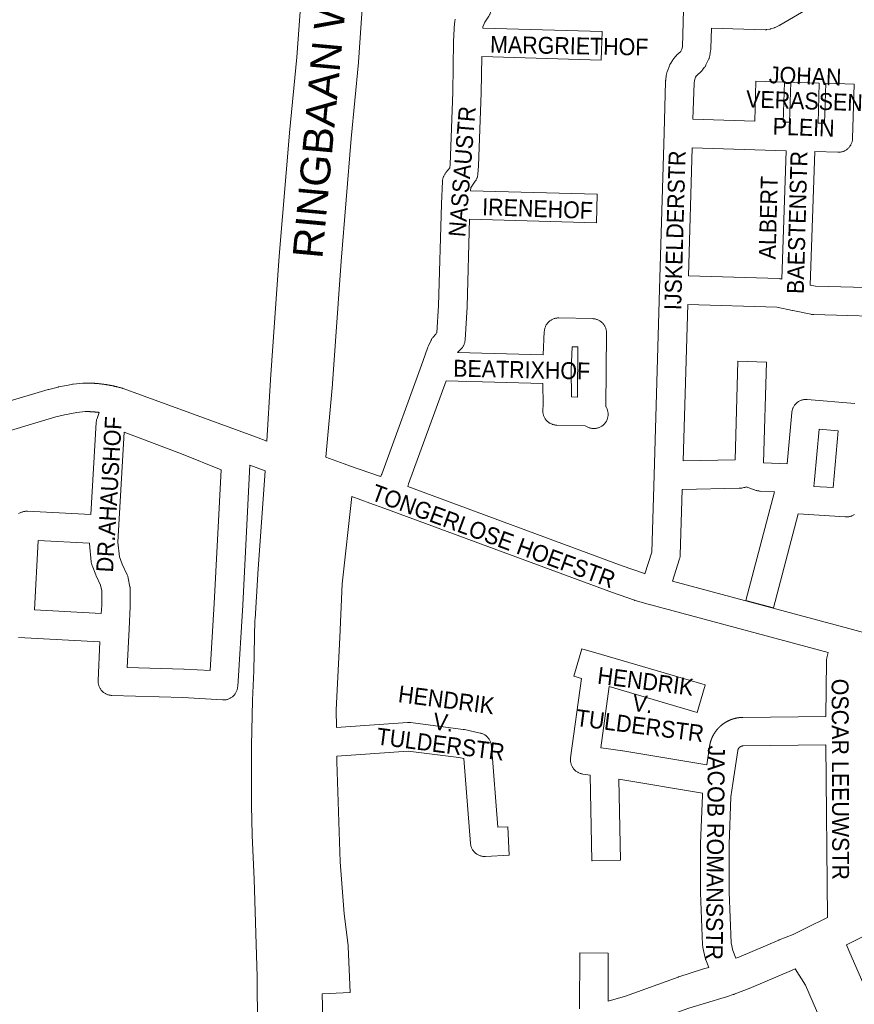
# Model space of a CAD drawing. Header units: metres. Extents: x 123819 to 142731, y 393440 to 405763.
# Tile 182 of 256: x 132588 to 132969, y 397556 to 398005. Entities that reach past the tile are written whole.
import ezdxf
from ezdxf.enums import TextEntityAlignment as Align

# ---------------------------------------------------------------- set-up
doc = ezdxf.new("R2010")
doc.units = ezdxf.units.M
doc.header["$MEASUREMENT"] = 0
for name, color, linetype, lineweight in [('gs-anno-wegen algemeen tekst', 7, 'Continuous', 0), ('gs-knt-aanvullende hoofdweg', 7, 'Continuous', 0), ('gs-knt-hoofdweg', 7, 'Continuous', 0), ('gs-knt-wegen algemeen', 7, 'Continuous', 0), ('gs-vlk-plantopografie wegen algemeen', 7, 'Continuous', 0)]:
    doc.layers.add(name, color=color, linetype=linetype, lineweight=lineweight)
doc.styles.add('Style-Arial', font='arial.ttf')

msp = doc.modelspace()

# ---------------------------------------------------------------- linework, layer by layer
at = {"layer": 'gs-knt-aanvullende hoofdweg', "color": 7, "linetype": 'Continuous', "flags": 128}
for points in [[(132914.65, 397576.54), (132915.98, 397577.04), (132916.02, 397577.05), (132934.29, 397584.81), (132934.41, 397584.86), (132940.78, 397587.44), (132946.63, 397590.31), (132956.46, 397595.14)], [(132985.16, 397592.51), (132966.33, 397583.25), (132965.15, 397582.68)], [(132941.8, 397571.65), (132940.1, 397570.96), (132921.75, 397563.17), (132921.55, 397563.09), (132921.48, 397563.06), (132913.97, 397560.13), (132913.79, 397560.06), (132913.63, 397560), (132913.44, 397559.95), (132912.53, 397559.66), (132911.75, 397559.37), (132911.39, 397559.24), (132911.03, 397559.14), (132909.27, 397558.66), (132893.26, 397553.75), (132869.24, 397545.03), (132868.97, 397544.94), (132868.7, 397544.86), (132856.09, 397541.33)], [(132856.36, 397557), (132864.38, 397559.25), (132888.31, 397567.93), (132888.49, 397568), (132888.55, 397568.02), (132888.67, 397568.06), (132899.53, 397571.59), (132899.91, 397571.71), (132902.31, 397572.35)]]:
    msp.add_lwpolyline(points, dxfattribs=at)
at = {"layer": 'gs-knt-hoofdweg', "color": 7, "linetype": 'Continuous', "flags": 128}
for points in [[(132764.01, 398271.47), (132763.71, 398265.59), (132762.42, 398240.14), (132762.39, 398239.79), (132753.64, 398147.81), (132742.52, 397985.4), (132742.51, 397985.19), (132739.2, 397950.59), (132734.5, 397894.68), (132730.6, 397838.71), (132730.59, 397838.55), (132727.56, 397805.16)], [(132700.73, 397812.51), (132702.37, 397840.49), (132702.37, 397840.55), (132704.23, 397868.68), (132704.24, 397868.73), (132706.3, 397896.85), (132706.3, 397896.93), (132711.02, 397953.07), (132711.03, 397953.16), (132714.33, 397987.68), (132725.74, 398143.68)], [(132696.63, 397536.22), (132696.62, 397536.3), (132696.59, 397536.66), (132696.57, 397537.02), (132696.39, 397545.19), (132696.38, 397545.34), (132696.28, 397568.05), (132694.91, 397612.62), (132694.03, 397632.51), (132694.03, 397632.66), (132693.7, 397646.2), (132693.7, 397646.38), (132693.64, 397673.43), (132693.64, 397673.64), (132694.14, 397694.1), (132694.14, 397694.25), (132694.72, 397707.7), (132695.25, 397730.94), (132695.26, 397731.26), (132696.56, 397751.86), (132696.57, 397751.92), (132699.88, 397798.96)], [(132725.93, 397560.32), (132726.28, 397549.07), (132726.45, 397548.4), (132726.82, 397546.94), (132726.89, 397546.62), (132726.96, 397546.3), (132727, 397545.97), (132727.04, 397545.64), (132727.06, 397545.31), (132727.06, 397544.98), (132727.06, 397538.12)]]:
    msp.add_lwpolyline(points, dxfattribs=at)
at = {"layer": 'gs-knt-wegen algemeen', "color": 7, "linetype": 'Continuous', "flags": 128}
for points in [[(132804.27, 398062.3), (132802.94, 398009.69), (132802.92, 398009.38), (132802.89, 398009.06), (132802.84, 398008.75), (132802.78, 398008.44), (132802.7, 398008.13), (132802.61, 398007.83), (132802.51, 398007.53), (132802.39, 398007.23), (132802.25, 398006.95), (132802.1, 398006.67), (132801.94, 398006.4), (132800.18, 398003.6), (132799.26, 398001.51), (132799.2, 398000.98)], [(132873.21, 397752.01), (132876.31, 397761.82), (132877.42, 397797.03), (132879.86, 397881.8), (132881.92, 397953.23), (132882.59, 397976.56), (132882.6, 397976.78), (132882.62, 397976.99), (132882.65, 397977.21), (132882.95, 397979.5), (132882.99, 397979.8), (132883.05, 397980.1), (132883.13, 397980.39), (132883.21, 397980.68), (132883.31, 397980.97), (132884.39, 397983.8), (132884.48, 397984.03), (132884.59, 397984.27), (132884.7, 397984.5), (132884.83, 397984.73), (132884.96, 397984.95), (132885.76, 397986.23), (132885.92, 397986.47), (132886.09, 397986.7), (132886.27, 397986.93), (132887.24, 397988.1), (132887.42, 397988.3), (132887.61, 397988.51), (132887.8, 397988.7), (132889.54, 397990.32), (132889.63, 397990.43), (132890.08, 397991.37), (132890.26, 397992.46), (132890.91, 398015.06)], [(132752.72, 397796.29), (132753.05, 397797.24), (132753.08, 397797.34), (132771.87, 397848.86), (132774.15, 397855.37), (132774.26, 397855.66), (132774.38, 397855.94), (132775.46, 397858.28), (132775.58, 397858.53), (132775.72, 397858.78), (132775.86, 397859.02), (132776.02, 397859.25), (132776.18, 397859.48), (132776.35, 397859.7), (132777.74, 397861.37), (132777.94, 397861.61), (132778.15, 397861.83), (132778.29, 397861.97), (132779.01, 397874.39), (132780.34, 397920.67), (132780.34, 397920.79), (132780.83, 397931.09), (132780.86, 397931.4), (132780.89, 397931.7), (132780.94, 397932), (132781.01, 397932.3), (132781.08, 397932.59), (132781.18, 397932.88), (132781.28, 397933.17), (132781.4, 397933.45), (132781.53, 397933.73), (132781.68, 397933.99), (132781.83, 397934.26), (132782, 397934.51), (132782.18, 397934.76), (132782.38, 397934.99), (132783.44, 397936.24), (132784.14, 397937.22), (132784.25, 397938.78), (132785.48, 397971.77), (132785.9, 397994.78), (132785.91, 397994.84), (132786.07, 398000.65), (132786.08, 398000.95), (132786.11, 398001.26), (132786.45, 398004.05), (132786.5, 398004.36), (132786.56, 398004.68), (132786.64, 398004.99)], [(132903.53, 398000.85), (132903.26, 397991.65), (132903.25, 397991.36), (132903.22, 397991.06), (132903.18, 397990.77), (132902.77, 397988.33), (132902.72, 397988.03), (132902.64, 397987.73), (132902.56, 397987.44), (132902.46, 397987.15), (132902.35, 397986.86), (132902.22, 397986.58), (132901.05, 397984.14), (132900.92, 397983.89), (132900.78, 397983.64), (132900.63, 397983.39), (132900.47, 397983.15), (132900.29, 397982.92), (132899.45, 397981.86), (132899.3, 397981.67), (132899.13, 397981.49), (132898.96, 397981.31), (132898.79, 397981.14), (132896.99, 397979.46), (132896.56, 397978.95), (132896.33, 397978.58), (132895.76, 397977.06), (132895.6, 397975.85), (132895.12, 397959.35)], [(132798.8, 397987.96), (132798.5, 397971.47), (132798.5, 397971.35), (132797.26, 397938.17), (132797.25, 397937.93), (132796.99, 397934.43), (132796.96, 397934.14), (132796.91, 397933.84), (132796.86, 397933.55), (132796.79, 397933.27), (132796.71, 397932.98), (132796.61, 397932.7), (132796.51, 397932.42), (132796.39, 397932.15), (132796.25, 397931.89), (132796.11, 397931.63), (132795.95, 397931.37), (132795.79, 397931.13), (132793.87, 397928.44), (132793.73, 397928.27), (132793.66, 397926.73)], [(132894.75, 397946.34), (132893.06, 397887.92)], [(132937.65, 397945.02), (132894.75, 397946.34)], [(132935.69, 397886.45), (132937.65, 397945.02)], [(132950.67, 397944.62), (132948.62, 397883.71)], [(132793.16, 397913.72), (132792.03, 397873.92), (132792.02, 397873.73), (132791.14, 397858.74), (132791.12, 397858.43), (132791.08, 397858.11), (132791.02, 397857.8), (132790.95, 397857.5), (132790.86, 397857.19), (132790.76, 397856.89), (132790.65, 397856.6), (132790.52, 397856.31), (132790.38, 397856.03), (132790.22, 397855.76), (132790.05, 397855.49), (132789.87, 397855.23), (132789.67, 397854.98), (132789.47, 397854.74), (132789.25, 397854.52), (132787.64, 397852.91)], [(132893.06, 397887.92), (132934.38, 397886.62), (132934.67, 397886.61), (132934.97, 397886.58), (132935.26, 397886.54), (132935.55, 397886.48), (132935.69, 397886.45)], [(132948.62, 397883.71), (132950.99, 397883.22), (132985.77, 397882.24)], [(133065.77, 397866.91), (133006.1, 397868.63), (132991.9, 397869.04), (132950.05, 397870.22), (132949.76, 397870.23), (132949.48, 397870.26), (132949.19, 397870.3), (132948.91, 397870.35), (132940.61, 397872.07), (132940.56, 397872.08), (132933.38, 397873.63), (132892.69, 397874.9)], [(132787.64, 397852.91), (132826.76, 397851.81), (132827.28, 397862.51), (132827.31, 397862.82), (132827.35, 397863.13), (132827.4, 397863.44), (132827.47, 397863.75), (132827.55, 397864.05), (132827.65, 397864.35), (132827.76, 397864.64), (132827.88, 397864.93), (132828.02, 397865.21), (132828.17, 397865.49), (132828.34, 397865.75), (132828.52, 397866.01), (132828.71, 397866.26), (132828.91, 397866.5), (132829.12, 397866.73), (132829.35, 397866.95), (132829.58, 397867.16), (132829.83, 397867.36), (132830.08, 397867.54), (132830.34, 397867.71), (132830.61, 397867.87), (132830.89, 397868.02), (132831.17, 397868.15), (132831.46, 397868.27), (132831.76, 397868.38), (132832.06, 397868.47), (132832.37, 397868.54), (132832.67, 397868.6), (132832.98, 397868.65), (132833.3, 397868.68), (132833.61, 397868.7), (132833.92, 397868.7), (132849.27, 397868.38), (132849.58, 397868.36), (132849.9, 397868.33), (132850.21, 397868.29), (132850.52, 397868.23), (132850.83, 397868.15), (132851.13, 397868.06), (132851.43, 397867.96), (132851.73, 397867.84), (132852.01, 397867.7), (132852.29, 397867.56), (132852.57, 397867.4), (132852.83, 397867.22), (132853.09, 397867.04), (132853.33, 397866.84), (132853.57, 397866.63), (132853.8, 397866.41), (132854.01, 397866.17), (132854.22, 397865.93), (132854.41, 397865.68), (132854.59, 397865.42), (132854.75, 397865.15), (132854.91, 397864.87), (132855.04, 397864.59), (132855.17, 397864.29), (132855.28, 397864), (132855.38, 397863.7), (132855.46, 397863.39), (132855.53, 397863.08), (132855.58, 397862.77), (132855.61, 397862.45), (132855.63, 397862.14), (132855.64, 397861.82)], [(132855.64, 397861.82), (132855.39, 397828.16), (132855.45, 397828.07), (132855.61, 397827.79), (132855.75, 397827.51), (132855.88, 397827.21), (132855.99, 397826.92), (132856.09, 397826.61), (132856.18, 397826.3), (132856.25, 397825.99), (132856.3, 397825.68), (132856.34, 397825.36), (132856.37, 397825.04), (132856.37, 397824.72), (132856.37, 397824.4), (132856.34, 397824.08), (132856.3, 397823.77), (132856.25, 397823.45), (132856.18, 397823.14), (132856.09, 397822.83), (132855.99, 397822.53), (132855.88, 397822.23), (132855.75, 397821.94), (132855.61, 397821.65), (132855.45, 397821.37), (132855.28, 397821.1), (132855.09, 397820.84), (132854.9, 397820.59), (132854.69, 397820.35), (132854.47, 397820.12), (132854.24, 397819.9), (132853.99, 397819.69), (132853.74, 397819.49), (132853.48, 397819.31), (132853.21, 397819.14), (132852.93, 397818.98), (132852.65, 397818.84), (132852.36, 397818.71), (132852.06, 397818.59), (132851.75, 397818.49), (132851.45, 397818.41), (132851.13, 397818.34), (132850.82, 397818.28), (132850.5, 397818.24), (132850.18, 397818.22), (132849.86, 397818.21), (132849.55, 397818.22), (132849.23, 397818.24), (132848.91, 397818.28), (132848.6, 397818.34), (132848.28, 397818.41), (132847.98, 397818.49), (132847.67, 397818.59), (132847.37, 397818.71), (132847.08, 397818.84), (132846.8, 397818.98), (132846.52, 397819.14), (132846.25, 397819.31), (132845.99, 397819.49), (132845.98, 397819.5), (132832.93, 397819.79), (132832.62, 397819.81), (132832.31, 397819.84), (132832, 397819.88), (132831.69, 397819.94), (132831.38, 397820.02), (132831.08, 397820.11), (132830.79, 397820.21), (132830.49, 397820.33), (132830.21, 397820.46), (132829.93, 397820.61), (132829.66, 397820.76), (132829.4, 397820.94), (132829.14, 397821.12), (132828.9, 397821.32), (132828.66, 397821.52), (132828.43, 397821.74), (132828.22, 397821.97), (132828.02, 397822.21), (132827.83, 397822.46), (132827.65, 397822.72), (132827.48, 397822.99), (132827.33, 397823.26), (132827.19, 397823.54), (132827.06, 397823.83), (132826.95, 397824.12), (132826.85, 397824.42), (132826.77, 397824.73), (132826.7, 397825.03), (132826.64, 397825.34), (132826.61, 397825.65), (132826.58, 397825.97), (132826.57, 397826.28), (132826.58, 397826.59), (132826.69, 397829.07), (132826.54, 397838.79), (132782.51, 397840.03)], [(132839.98, 397855.55), (132839.47, 397845.02), (132839.66, 397832.66), (132842.4, 397832.6), (132842.57, 397855.49), (132839.98, 397855.55)], [(132580.05, 397829.88), (132600.89, 397836.05), (132601.16, 397836.12), (132605.4, 397837.17), (132605.57, 397837.21), (132605.74, 397837.25), (132611.73, 397838.39), (132612.02, 397838.44), (132612.31, 397838.48), (132616.75, 397838.92), (132616.99, 397838.94), (132617.24, 397838.95), (132618.97, 397838.99), (132619.26, 397838.99), (132619.51, 397838.98), (132619.75, 397838.97), (132620, 397838.97), (132620.24, 397838.96), (132620.48, 397838.95), (132620.73, 397838.94), (132620.97, 397838.93), (132621.22, 397838.91), (132621.46, 397838.9), (132621.7, 397838.88), (132621.95, 397838.87), (132622.19, 397838.85), (132622.44, 397838.83), (132622.68, 397838.82), (132622.92, 397838.8), (132623.17, 397838.78), (132623.41, 397838.75), (132623.65, 397838.73), (132623.9, 397838.71), (132624.14, 397838.68), (132624.38, 397838.66), (132624.63, 397838.63), (132624.87, 397838.6), (132625.11, 397838.58), (132625.36, 397838.55), (132625.6, 397838.52), (132625.84, 397838.48), (132626.08, 397838.45), (132626.32, 397838.42), (132626.57, 397838.38), (132626.81, 397838.35), (132627.05, 397838.31), (132627.29, 397838.28), (132627.53, 397838.24), (132627.77, 397838.2), (132628.02, 397838.16), (132628.26, 397838.12), (132628.5, 397838.07), (132628.74, 397838.03), (132628.98, 397837.99), (132629.22, 397837.94), (132629.46, 397837.9), (132629.7, 397837.85), (132629.94, 397837.8), (132630.18, 397837.75), (132630.42, 397837.7), (132630.66, 397837.65), (132630.89, 397837.6), (132631.13, 397837.55), (132631.37, 397837.49), (132631.61, 397837.44), (132631.85, 397837.38), (132632.09, 397837.33), (132632.32, 397837.27), (132632.56, 397837.21), (132632.8, 397837.15), (132633.04, 397837.09), (132633.27, 397837.03), (132633.51, 397836.97), (132633.74, 397836.9), (132633.98, 397836.84), (132634.22, 397836.77), (132634.45, 397836.71), (132634.69, 397836.64), (132634.82, 397836.6), (132634.9, 397836.57), (132635.12, 397836.5)], [(132635.12, 397836.5), (132695.91, 397814.27), (132700.73, 397812.51)], [(132782.51, 397840.03), (132765.33, 397792.94), (132765.33, 397792.93), (132765.33, 397792.93), (132764.93, 397791.76)], [(132927.34, 397802.65), (132938.16, 397802.18), (132940.25, 397825.61), (132940.29, 397825.93), (132940.34, 397826.24), (132940.41, 397826.55), (132940.49, 397826.86), (132940.59, 397827.16), (132940.7, 397827.46), (132940.82, 397827.75), (132940.97, 397828.04), (132941.12, 397828.32), (132941.29, 397828.59), (132941.47, 397828.85), (132941.66, 397829.11), (132941.87, 397829.35), (132942.08, 397829.58), (132942.31, 397829.81), (132942.55, 397830.02), (132942.8, 397830.21), (132943.06, 397830.4), (132943.33, 397830.57), (132943.6, 397830.74), (132943.88, 397830.88), (132944.17, 397831.01), (132944.47, 397831.13), (132944.77, 397831.24), (132945.08, 397831.32), (132945.39, 397831.4), (132945.7, 397831.46), (132946.02, 397831.5), (132946.33, 397831.53), (132946.65, 397831.54), (132946.97, 397831.54), (132947.29, 397831.52), (132969.03, 397829.66)], [(132624.19, 397825.57), (132624.05, 397825.59), (132623.89, 397825.61), (132623.73, 397825.63), (132623.57, 397825.65), (132623.41, 397825.67), (132623.25, 397825.68), (132623.1, 397825.7), (132622.94, 397825.72), (132622.78, 397825.73), (132622.62, 397825.75), (132622.46, 397825.77), (132622.3, 397825.78), (132622.14, 397825.8), (132621.99, 397825.81), (132621.83, 397825.82), (132621.67, 397825.83), (132621.51, 397825.85), (132621.35, 397825.86), (132621.19, 397825.87), (132621.03, 397825.88), (132620.87, 397825.89), (132620.71, 397825.9), (132620.55, 397825.91), (132620.39, 397825.92), (132620.24, 397825.93), (132620.08, 397825.93), (132619.92, 397825.94), (132619.76, 397825.95), (132619.6, 397825.95), (132619.44, 397825.96), (132619.28, 397825.96), (132619.12, 397825.97), (132617.78, 397825.94), (132613.89, 397825.55), (132608.36, 397824.49), (132604.44, 397823.52), (132583.75, 397817.4)], [(132587.37, 397779.42), (132588.39, 397779.89), (132588.68, 397780.02), (132588.98, 397780.13), (132589.28, 397780.23), (132589.58, 397780.31), (132589.89, 397780.38), (132590.2, 397780.43), (132590.52, 397780.46), (132590.83, 397780.49), (132591.15, 397780.49), (132591.47, 397780.48), (132620.37, 397778.97), (132622.81, 397820.98), (132622.83, 397821.29), (132622.87, 397821.61), (132622.93, 397821.92), (132623, 397822.23), (132623.09, 397822.54), (132623.19, 397822.84), (132624.19, 397825.57)], [(132635.59, 397816.58), (132632.99, 397771.75), (132632.68, 397766.44), (132633.4, 397759.65), (132634.66, 397756.36), (132636.93, 397751.48), (132637.05, 397751.2), (132637.16, 397750.91), (132637.26, 397750.61), (132637.34, 397750.32), (132637.41, 397750.01), (132638.2, 397746.07), (132638.24, 397745.82), (132638.28, 397745.56), (132638.3, 397745.31), (132638.32, 397745.05), (132638.32, 397744.79), (132638.32, 397737.34), (132638.32, 397737.03), (132637.82, 397726.75), (132636.99, 397709.26), (132662.75, 397708.46), (132662.92, 397708.45), (132674.77, 397707.78), (132676.69, 397738.43), (132679.81, 397799.44), (132661.69, 397806.65), (132635.59, 397816.58)], [(132952.64, 397817.99), (132950.57, 397794.83), (132950.31, 397791.85), (132959.09, 397791.29), (132961.41, 397817.25), (132952.64, 397817.99)], [(132727.56, 397805.16), (132735.99, 397802.13), (132738.44, 397801.28), (132752.08, 397796.53), (132752.21, 397796.48), (132752.72, 397796.29)], [(132692.95, 397801.49), (132689.69, 397737.73), (132689.68, 397737.65), (132687.36, 397700.5), (132687.33, 397700.18), (132687.28, 397699.87), (132687.23, 397699.55), (132687.15, 397699.24), (132687.06, 397698.94), (132686.96, 397698.64), (132686.84, 397698.34), (132686.71, 397698.05), (132686.56, 397697.77), (132686.4, 397697.49), (132686.23, 397697.23), (132686.04, 397696.97), (132685.84, 397696.72), (132685.63, 397696.48), (132685.41, 397696.25), (132685.18, 397696.04), (132684.93, 397695.83), (132684.68, 397695.64), (132684.42, 397695.46), (132684.15, 397695.29), (132683.87, 397695.14), (132683.58, 397695), (132683.29, 397694.87), (132682.99, 397694.76), (132682.69, 397694.66), (132682.38, 397694.58), (132682.07, 397694.51), (132681.76, 397694.46), (132681.44, 397694.42), (132681.12, 397694.4), (132680.81, 397694.4), (132680.49, 397694.41), (132662.26, 397695.45), (132629.96, 397696.45), (132629.65, 397696.46), (132629.34, 397696.5), (132629.03, 397696.54), (132628.72, 397696.61), (132628.42, 397696.68), (132628.12, 397696.77), (132627.83, 397696.88), (132627.54, 397697), (132627.25, 397697.13), (132626.98, 397697.28), (132626.71, 397697.44), (132626.45, 397697.61), (132626.19, 397697.8), (132625.95, 397697.99), (132625.72, 397698.2), (132625.49, 397698.42), (132625.28, 397698.65), (132625.08, 397698.89), (132624.89, 397699.14), (132624.71, 397699.4), (132624.55, 397699.67), (132624.4, 397699.94), (132624.26, 397700.22), (132624.13, 397700.51), (132624.02, 397700.8), (132623.93, 397701.1), (132623.84, 397701.4), (132623.78, 397701.71), (132623.72, 397702.02), (132623.69, 397702.33), (132623.66, 397702.64), (132623.66, 397702.95), (132623.66, 397703.27), (132624.51, 397720.91), (132587.4, 397722.89)], [(132699.88, 397798.96), (132692.95, 397801.49)], [(132764.93, 397791.76), (132862.81, 397755.61), (132872.52, 397752.2), (132873.21, 397752.01)], [(132919.41, 397791.58), (132919.31, 397791.54), (132919.01, 397791.44), (132918.7, 397791.36), (132918.39, 397791.29), (132917.39, 397791.09), (132917.1, 397791.04), (132916.82, 397791), (132916.53, 397790.98), (132916.25, 397790.96), (132890.24, 397790.45), (132889.29, 397760.51), (132889.27, 397760.21), (132889.24, 397759.92), (132889.2, 397759.62), (132889.14, 397759.33), (132889.07, 397759.04), (132888.99, 397758.76), (132885.76, 397748.53)], [(132739.4, 397787.16), (132735.01, 397747.39), (132733.94, 397722.94), (132733.94, 397722.9), (132732.29, 397689.92), (132732.39, 397681.8)], [(132956.79, 397715.99), (132875.82, 397737.72), (132875.72, 397737.75), (132868.76, 397739.73), (132868.58, 397739.79), (132868.39, 397739.85), (132858.44, 397743.35), (132858.35, 397743.38), (132754.43, 397781.76), (132747.73, 397784.25), (132739.4, 397787.16)], [(132619.65, 397765.97), (132596.29, 397767.19), (132594.6, 397735.55), (132625.13, 397733.91), (132625.31, 397737.5), (132625.31, 397744.15), (132624.79, 397746.7), (132622.76, 397751.08), (132622.67, 397751.29), (132622.58, 397751.49), (132620.93, 397755.79), (132620.84, 397756.06), (132620.75, 397756.33), (132620.68, 397756.6), (132620.62, 397756.88), (132620.57, 397757.16), (132620.54, 397757.44), (132619.68, 397765.61), (132619.66, 397765.87), (132619.65, 397765.97)], [(132885.76, 397748.53), (132966.3, 397726.92), (132972.88, 397725.14)], [(132955.79, 397686.91), (132956.04, 397712.16), (132956.05, 397712.46), (132956.07, 397712.75), (132956.11, 397713.05), (132956.16, 397713.34), (132956.22, 397713.63), (132956.79, 397715.99)], [(132732.39, 397681.8), (132764.91, 397684.09), (132765.17, 397684.1), (132765.43, 397684.11), (132765.68, 397684.1), (132765.94, 397684.08), (132766.2, 397684.05), (132790.28, 397680.97), (132790.56, 397680.93), (132790.84, 397680.87), (132798, 397679.3), (132798.31, 397679.23), (132798.62, 397679.14), (132798.92, 397679.03), (132799.22, 397678.91), (132799.51, 397678.78), (132799.79, 397678.63), (132800.06, 397678.46), (132800.33, 397678.29), (132800.59, 397678.1), (132800.84, 397677.9), (132801.07, 397677.68), (132801.3, 397677.46), (132801.52, 397677.22), (132801.72, 397676.98), (132801.91, 397676.72), (132802.09, 397676.46), (132802.26, 397676.19), (132802.41, 397675.91), (132802.55, 397675.62), (132802.67, 397675.32), (132802.78, 397675.02), (132802.88, 397674.72), (132802.96, 397674.41), (132803.02, 397674.1), (132803.07, 397673.78), (132803.1, 397673.47), (132803.1, 397673.46), (132803.1, 397673.46)], [(132901.42, 397664.76), (132902.67, 397673.19), (132902.68, 397673.28), (132902.69, 397673.36), (132902.71, 397673.44), (132902.72, 397673.53), (132902.74, 397673.61), (132902.75, 397673.7), (132902.77, 397673.78), (132902.78, 397673.86), (132902.8, 397673.95), (132902.82, 397674.03), (132902.83, 397674.12), (132902.85, 397674.2), (132902.87, 397674.28), (132902.89, 397674.37), (132902.91, 397674.45), (132902.93, 397674.53), (132902.95, 397674.62), (132902.97, 397674.7), (132902.99, 397674.78), (132903.01, 397674.86), (132903.03, 397674.95), (132903.06, 397675.03), (132903.08, 397675.11), (132903.1, 397675.19), (132903.13, 397675.28), (132903.15, 397675.36), (132903.18, 397675.44), (132903.2, 397675.52), (132903.23, 397675.6), (132903.25, 397675.68), (132903.28, 397675.77), (132903.31, 397675.85), (132903.33, 397675.93), (132903.36, 397676.01), (132903.39, 397676.09), (132903.42, 397676.17), (132903.45, 397676.25), (132903.48, 397676.33), (132903.51, 397676.41), (132903.54, 397676.49), (132903.57, 397676.57), (132903.6, 397676.65), (132903.63, 397676.73), (132903.66, 397676.81), (132903.7, 397676.89), (132903.73, 397676.97), (132903.76, 397677.04), (132903.8, 397677.12), (132903.83, 397677.2), (132903.87, 397677.28), (132903.9, 397677.36), (132903.94, 397677.43), (132903.97, 397677.51), (132904.01, 397677.59), (132904.05, 397677.67), (132904.08, 397677.74), (132904.12, 397677.82), (132904.16, 397677.89), (132904.2, 397677.97), (132904.24, 397678.05), (132904.28, 397678.12), (132904.32, 397678.2), (132904.36, 397678.27), (132904.4, 397678.35), (132904.44, 397678.42), (132904.48, 397678.5), (132904.52, 397678.57), (132904.57, 397678.65), (132904.61, 397678.72), (132904.65, 397678.79), (132904.7, 397678.87), (132904.74, 397678.94), (132904.78, 397679.01), (132904.83, 397679.09), (132904.87, 397679.16), (132904.92, 397679.23), (132904.97, 397679.3), (132905.01, 397679.38), (132905.06, 397679.45), (132905.11, 397679.52), (132905.15, 397679.59), (132905.2, 397679.66), (132905.25, 397679.73), (132905.3, 397679.8), (132905.35, 397679.87), (132905.4, 397679.94), (132905.45, 397680.01), (132905.5, 397680.08), (132905.55, 397680.15), (132905.6, 397680.22), (132905.65, 397680.28), (132905.7, 397680.35), (132905.76, 397680.42), (132905.81, 397680.49), (132905.86, 397680.55), (132905.91, 397680.62), (132905.97, 397680.69), (132906.02, 397680.75), (132906.08, 397680.82), (132906.13, 397680.88), (132906.19, 397680.95), (132906.24, 397681.02), (132906.3, 397681.08), (132906.35, 397681.14), (132906.41, 397681.21), (132906.47, 397681.27), (132906.52, 397681.34), (132906.58, 397681.4), (132906.64, 397681.46), (132906.7, 397681.52), (132906.76, 397681.59), (132906.82, 397681.65), (132906.87, 397681.71), (132906.93, 397681.77), (132906.99, 397681.83), (132907.06, 397681.89), (132907.12, 397681.95), (132907.18, 397682.01), (132907.24, 397682.07), (132907.3, 397682.13), (132907.36, 397682.19), (132907.42, 397682.25), (132907.49, 397682.31), (132907.55, 397682.36), (132907.61, 397682.42), (132907.68, 397682.48), (132907.74, 397682.54), (132907.8, 397682.59), (132907.87, 397682.65), (132907.93, 397682.7), (132908, 397682.76), (132908.06, 397682.81), (132908.13, 397682.87), (132908.2, 397682.92), (132908.26, 397682.98), (132908.33, 397683.03), (132908.4, 397683.08), (132908.46, 397683.14), (132908.53, 397683.19), (132908.6, 397683.24), (132908.67, 397683.29), (132908.73, 397683.34), (132908.8, 397683.39), (132908.87, 397683.44), (132908.94, 397683.49), (132909.01, 397683.54), (132909.08, 397683.59), (132909.15, 397683.64), (132909.22, 397683.69), (132909.29, 397683.74), (132909.36, 397683.79), (132909.43, 397683.83), (132909.5, 397683.88), (132909.58, 397683.93), (132909.65, 397683.97), (132909.72, 397684.02), (132909.79, 397684.07), (132909.87, 397684.11), (132909.94, 397684.16), (132910.01, 397684.2), (132910.08, 397684.24), (132910.16, 397684.29), (132910.23, 397684.33), (132910.31, 397684.37), (132910.38, 397684.42), (132910.45, 397684.46), (132910.53, 397684.5), (132910.6, 397684.54), (132910.68, 397684.58), (132910.75, 397684.62), (132910.83, 397684.66), (132910.91, 397684.7), (132910.98, 397684.74), (132911.06, 397684.78), (132911.14, 397684.82), (132911.21, 397684.85), (132911.29, 397684.89), (132911.36, 397684.93), (132911.44, 397684.96), (132911.52, 397685), (132911.6, 397685.04), (132911.68, 397685.07), (132911.75, 397685.11), (132911.83, 397685.14), (132911.91, 397685.17), (132911.99, 397685.21), (132912.07, 397685.24), (132912.15, 397685.27), (132912.23, 397685.3), (132912.31, 397685.34), (132912.39, 397685.37), (132912.46, 397685.4), (132912.54, 397685.43), (132912.62, 397685.46), (132912.7, 397685.49), (132912.79, 397685.52), (132912.87, 397685.55), (132912.95, 397685.57), (132913.03, 397685.6), (132913.11, 397685.63), (132913.19, 397685.65), (132913.27, 397685.68), (132913.35, 397685.71), (132913.43, 397685.73), (132913.52, 397685.76), (132913.6, 397685.78), (132913.68, 397685.81), (132913.76, 397685.83), (132913.84, 397685.85), (132913.93, 397685.88), (132914.01, 397685.9), (132914.09, 397685.92), (132914.17, 397685.94), (132914.26, 397685.96), (132914.34, 397685.98), (132914.42, 397686), (132914.51, 397686.02), (132914.59, 397686.04), (132914.67, 397686.06), (132914.76, 397686.08), (132914.84, 397686.1), (132914.92, 397686.11), (132915.01, 397686.13), (132915.09, 397686.15), (132915.17, 397686.16), (132915.26, 397686.18), (132915.34, 397686.19), (132915.43, 397686.21), (132915.51, 397686.22), (132915.6, 397686.23), (132915.68, 397686.25), (132915.76, 397686.26), (132915.85, 397686.27), (132915.93, 397686.28), (132916.02, 397686.3), (132916.1, 397686.31), (132916.19, 397686.32), (132916.27, 397686.33), (132916.36, 397686.34), (132916.44, 397686.34), (132916.53, 397686.35), (132916.61, 397686.36), (132916.7, 397686.37), (132916.78, 397686.37), (132916.87, 397686.38), (132916.95, 397686.39), (132917.04, 397686.39), (132917.12, 397686.4), (132917.21, 397686.4), (132917.29, 397686.41), (132917.38, 397686.41), (132917.47, 397686.41), (132917.55, 397686.42), (132917.64, 397686.42), (132917.72, 397686.42), (132917.81, 397686.42), (132955.79, 397686.91)], [(132955.78, 397673.89), (132917.98, 397673.4), (132917.92, 397673.4), (132917.87, 397673.4), (132917.81, 397673.4), (132917.76, 397673.39), (132917.71, 397673.38), (132917.65, 397673.38), (132917.6, 397673.37), (132917.54, 397673.36), (132917.49, 397673.35), (132917.44, 397673.34), (132917.38, 397673.32), (132917.33, 397673.31), (132917.28, 397673.29), (132917.22, 397673.28), (132917.17, 397673.26), (132917.12, 397673.24), (132917.07, 397673.22), (132917.02, 397673.2), (132916.97, 397673.17), (132916.92, 397673.15), (132916.87, 397673.13), (132916.82, 397673.1), (132916.77, 397673.07), (132916.73, 397673.05), (132916.68, 397673.02), (132916.63, 397672.99), (132916.59, 397672.96), (132916.54, 397672.92), (132916.5, 397672.89), (132916.46, 397672.86), (132916.41, 397672.82), (132916.37, 397672.79), (132916.33, 397672.75), (132916.29, 397672.71), (132916.25, 397672.68), (132916.21, 397672.64), (132916.18, 397672.6), (132916.14, 397672.56), (132916.1, 397672.51), (132916.07, 397672.47), (132916.03, 397672.43), (132916, 397672.38), (132915.97, 397672.34), (132915.94, 397672.29), (132915.91, 397672.25), (132915.88, 397672.2), (132915.85, 397672.15), (132915.83, 397672.11), (132915.8, 397672.06), (132915.77, 397672.01), (132915.75, 397671.96), (132915.73, 397671.91), (132915.71, 397671.86), (132915.69, 397671.81), (132915.67, 397671.76), (132915.65, 397671.7), (132915.63, 397671.65), (132915.62, 397671.6), (132915.6, 397671.55), (132915.59, 397671.49), (132915.58, 397671.44), (132915.57, 397671.39), (132915.56, 397671.33), (132915.55, 397671.28), (132913.32, 397656.28), (132912.41, 397650.15), (132911.62, 397628.57), (132911.62, 397606.75), (132912.5, 397583.64), (132913.28, 397580.02), (132914.65, 397576.54)], [(132956.46, 397595.14), (132955.78, 397673.89)], [(132902.31, 397572.35), (132900.97, 397575.74), (132900.88, 397575.99), (132900.79, 397576.25), (132900.72, 397576.51), (132900.66, 397576.77), (132899.65, 397581.47), (132899.6, 397581.74), (132899.56, 397582.02), (132899.53, 397582.3), (132899.52, 397582.58), (132898.6, 397606.37), (132898.6, 397606.63), (132898.6, 397628.69), (132898.61, 397628.93), (132899.42, 397650.98), (132899.43, 397651.22), (132899.45, 397651.46), (132899.48, 397651.7), (132899.51, 397651.87)], [(132965.15, 397582.68), (132966.16, 397580.12), (132973.1, 397564.39), (132973.16, 397564.24), (132991.14, 397520.5), (132992.47, 397517.44)], [(132985.8, 397483.84), (132973.81, 397505.39), (132973.68, 397505.63), (132960.1, 397532.64), (132960.01, 397532.82), (132959.93, 397533), (132946.47, 397564.28), (132941.8, 397571.65)]]:
    msp.add_lwpolyline(points, dxfattribs=at)
for points in [[(132853.62, 397999.39), (132853.24, 397986.39, -0.385582), (132853.23, 397986.38), (132798.8, 397987.96)], [(132799.2, 398000.98), (132853.61, 397999.4, -0.385582), (132853.62, 397999.39)], [(132895.12, 397959.35), (132923.3, 397958.49), (132923.86, 397976.7, -0.385522), (132923.87, 397976.7), (132936.86, 397976.31, -0.385521), (132936.87, 397976.3)], [(132936.87, 397976.3), (132936.31, 397958.09), (132939.17, 397958), (132939.73, 397976.23, -0.385524), (132939.74, 397976.24), (132952.73, 397975.84, -0.385523), (132952.74, 397975.83), (132952.18, 397957.6), (132955.13, 397957.51), (132955.71, 397975.76, -0.385489), (132955.72, 397975.77), (132968.71, 397975.36, -0.385489), (132968.72, 397975.35), (132967.94, 397950.6), (132967.92, 397950.28), (132967.89, 397949.96), (132967.84, 397949.65), (132967.77, 397949.34), (132967.69, 397949.03), (132967.6, 397948.72), (132967.49, 397948.42), (132967.36, 397948.13), (132967.22, 397947.84), (132967.07, 397947.56), (132966.91, 397947.29), (132966.73, 397947.02), (132966.54, 397946.77), (132966.33, 397946.52), (132966.12, 397946.29), (132965.89, 397946.06), (132965.65, 397945.85), (132965.4, 397945.65), (132965.14, 397945.46), (132964.88, 397945.28), (132964.6, 397945.12), (132964.32, 397944.97), (132964.03, 397944.84), (132963.73, 397944.72), (132963.43, 397944.61), (132963.13, 397944.52), (132962.82, 397944.45), (132962.5, 397944.39), (132962.19, 397944.34), (132961.87, 397944.31), (132961.55, 397944.3), (132961.23, 397944.3), (132950.67, 397944.62)], [(132793.66, 397926.73), (132851.42, 397925.14, -0.385632), (132851.43, 397925.13)], [(132851.43, 397925.13), (132851.07, 397912.13, -0.385635), (132851.06, 397912.12), (132793.16, 397913.72)], [(132892.69, 397874.9), (132890.63, 397803.48), (132914.35, 397803.95), (132915.58, 397848.91, -0.385645), (132915.59, 397848.92), (132928.59, 397848.56, -0.385646), (132928.6, 397848.55), (132927.34, 397802.65)], [(132968.76, 397779.06), (132968.5, 397778.89), (132968.23, 397778.73), (132967.95, 397778.58), (132967.67, 397778.45), (132967.38, 397778.32), (132967.08, 397778.22), (132966.78, 397778.12), (132966.47, 397778.05), (132966.17, 397777.98), (132965.86, 397777.94), (132965.54, 397777.9), (132965.23, 397777.88), (132964.92, 397777.88), (132964.6, 397777.89), (132943.06, 397779.26), (132931.87, 397736.47, -0.357763), (132931.86, 397736.47), (132919.28, 397739.76, -0.357765), (132919.27, 397739.77), (132932.26, 397789.4), (132925.75, 397789.69), (132925.44, 397789.71), (132925.13, 397789.74), (132924.82, 397789.79), (132924.52, 397789.86), (132924.22, 397789.94), (132923.92, 397790.03), (132919.41, 397791.58)], [(132899.51, 397651.87), (132861.33, 397658.31), (132862.05, 397621.23, -0.385), (132862.04, 397621.22), (132849.04, 397620.97, -0.385003), (132849.03, 397620.98), (132848.27, 397660.13), (132844.83, 397660.6), (132844.52, 397660.65), (132844.22, 397660.72), (132843.92, 397660.8), (132843.62, 397660.89), (132843.33, 397661), (132843.05, 397661.12), (132842.77, 397661.25), (132842.5, 397661.4), (132842.23, 397661.56), (132841.97, 397661.73), (132841.72, 397661.92), (132841.48, 397662.11), (132841.25, 397662.32), (132841.03, 397662.54), (132840.82, 397662.77), (132840.63, 397663), (132840.44, 397663.25), (132840.26, 397663.51), (132840.1, 397663.77), (132839.95, 397664.04), (132839.82, 397664.32), (132839.69, 397664.6), (132839.58, 397664.89), (132839.49, 397665.19), (132839.4, 397665.49), (132839.34, 397665.79), (132839.28, 397666.09), (132839.25, 397666.4), (132839.22, 397666.71), (132839.21, 397667.02), (132839.22, 397667.33), (132839.24, 397667.64), (132839.28, 397667.95), (132844.31, 397704.23), (132840.77, 397705.27, -0.384566), (132840.76, 397705.28), (132844.43, 397717.75, -0.384563), (132844.44, 397717.76), (132853.37, 397715.14), (132900.7, 397701.23), (132900.7, 397701.22, -0.399774), (132900.71, 397701.21), (132900.71, 397701.21)], [(132900.71, 397701.21), (132897.04, 397688.74, -0.384564), (132897.03, 397688.73), (132856.94, 397700.52), (132853.07, 397672.6), (132855.56, 397672.26), (132862.97, 397671.23), (132863.16, 397671.2), (132901.42, 397664.76)], [(132803.1, 397673.46), (132806.06, 397636.31), (132810.6, 397636.54, -0.384618), (132810.61, 397636.53), (132811.28, 397623.55, -0.384618), (132811.27, 397623.54), (132800.41, 397622.98), (132800.1, 397622.97), (132799.78, 397622.98), (132799.47, 397623), (132799.16, 397623.03), (132798.85, 397623.09), (132798.54, 397623.15), (132798.24, 397623.23), (132797.94, 397623.33), (132797.65, 397623.44), (132797.36, 397623.56), (132797.08, 397623.7), (132796.8, 397623.85), (132796.53, 397624.02), (132796.27, 397624.19), (132796.02, 397624.38), (132795.78, 397624.58), (132795.55, 397624.8), (132795.33, 397625.02), (132795.12, 397625.25), (132794.92, 397625.5), (132794.74, 397625.75), (132794.57, 397626.01), (132794.4, 397626.28), (132794.26, 397626.56), (132794.12, 397626.84), (132794, 397627.13), (132793.9, 397627.43), (132793.8, 397627.73), (132793.73, 397628.03), (132793.67, 397628.34), (132793.62, 397628.65), (132793.59, 397628.96), (132790.51, 397667.62), (132788.34, 397668.09), (132765.18, 397671.06), (132732.58, 397668.76)], [(132732.58, 397668.76), (132732.62, 397666.08), (132734.09, 397620.5), (132735.95, 397596.83), (132737.75, 397582.4), (132737.77, 397582.15), (132737.79, 397581.89), (132738.73, 397560.91, -0.375981), (132738.72, 397560.9), (132725.93, 397560.32)], [(132843.33, 397553.41), (132843.45, 397578.95, -0.38659), (132843.46, 397578.95), (132856.46, 397578.9, -0.386567), (132856.46, 397578.89), (132856.36, 397557)]]:
    msp.add_lwpolyline(points, format="xyb", dxfattribs=at)
at = {"layer": 'gs-vlk-plantopografie wegen algemeen', "color": 7, "linetype": 'Continuous', "flags": 128}
msp.add_lwpolyline([(132950.83, 398011.74), (132934.78, 398002.29), (132934.64, 398002.22), (132934.51, 398002.15), (132932.63, 398001.25), (132932.51, 398001.2), (132932.47, 398001.18), (132932.38, 398001.15), (132932.3, 398001.12), (132932.26, 398001.1), (132932.13, 398001.06), (132930.65, 398000.61), (132930.5, 398000.57), (132930.36, 398000.54), (132930.21, 398000.51), (132928.68, 398000.26), (132928.52, 398000.23), (132928.35, 398000.22), (132928.18, 398000.21), (132928.02, 398000.21), (132903.53, 398000.85)], dxfattribs=at)

# ---------------------------------------------------------------- texts
at = {"layer": 'gs-anno-wegen algemeen tekst', "color": 7, "style": 'Style-Arial'}
msp.add_text('RINGBAAN WEST', height=13.6, rotation=84.7042, dxfattribs=at).set_placement((132726.51, 397975.4), align=Align.MIDDLE_CENTER)
at = {"layer": 'gs-anno-wegen algemeen tekst', "color": 7, "style": 'Style-Arial', "width": 0.909091}
for s, rotation, p in [('MARGRIETHOF', 358.9629, (132838.65, 397992.91)), ('JOHAN', 358.0697, (132946.32, 397979.12)), ('VERASSEN', 358.0697, (132945.98, 397967.78)), ('NASSAUSTR', 85.3667, (132789.78, 397935.5)), ('PLEIN', 358.0697, (132945.62, 397955.72)), ('IJSKELDERSTR', 88.3665, (132886.89, 397908.69)), ('BAESTENSTR', 88.47, (132942.67, 397912.27)), ('ALBERT', 88.47, (132929.45, 397914.48)), ('IRENEHOF', 357.9943, (132824.2, 397918.58)), ('BEATRIXHOF', 358.7566, (132816.95, 397845.12)), ('OSCAR LEEUWSTR', 270.1947, (132962.39, 397658.17)), ('JACOB ROMANSSTR', 269.3937, (132905.32, 397624.67))]:
    msp.add_text(s, height=7.7, rotation=rotation, dxfattribs=at).set_placement(p, align=Align.MIDDLE_CENTER)
at = {"layer": 'gs-anno-wegen algemeen tekst', "color": 7, "char_height": 7.7, "attachment_point": 5, "line_spacing_factor": 0.6, "style": 'Style-Arial'}
for s, insert, rotation in [('\\H1x;\\W0.909091;DR.AHAUSHOF', (132628.71, 397788.19), 86.6785), ('\\H1x;\\W0.909091;TONGERLOSE HOEFSTR', (132804.08, 397769.08), 339.769), ('\\H1x;\\W0.909091;HENDRIK', (132873.5, 397702.9), 352.699), ('\\H1x;\\W0.909091;HENDRIK', (132782.57, 397694.44), 352.699), ('\\H1x;\\W0.909091;V.', (132872.19, 397692.69), 352.699), ('\\H1x;\\W0.909091;V.', (132781.26, 397684.23), 352.699), ('\\H1x;\\W0.909091;TULDERSTR', (132870.9, 397682.61), 352.699), ('\\H1x;\\W0.909091;TULDERSTR', (132779.97, 397674.15), 352.699)]:
    msp.add_mtext(s, dxfattribs=dict(at, insert=insert, rotation=rotation))

doc.saveas('drawing.dxf')
